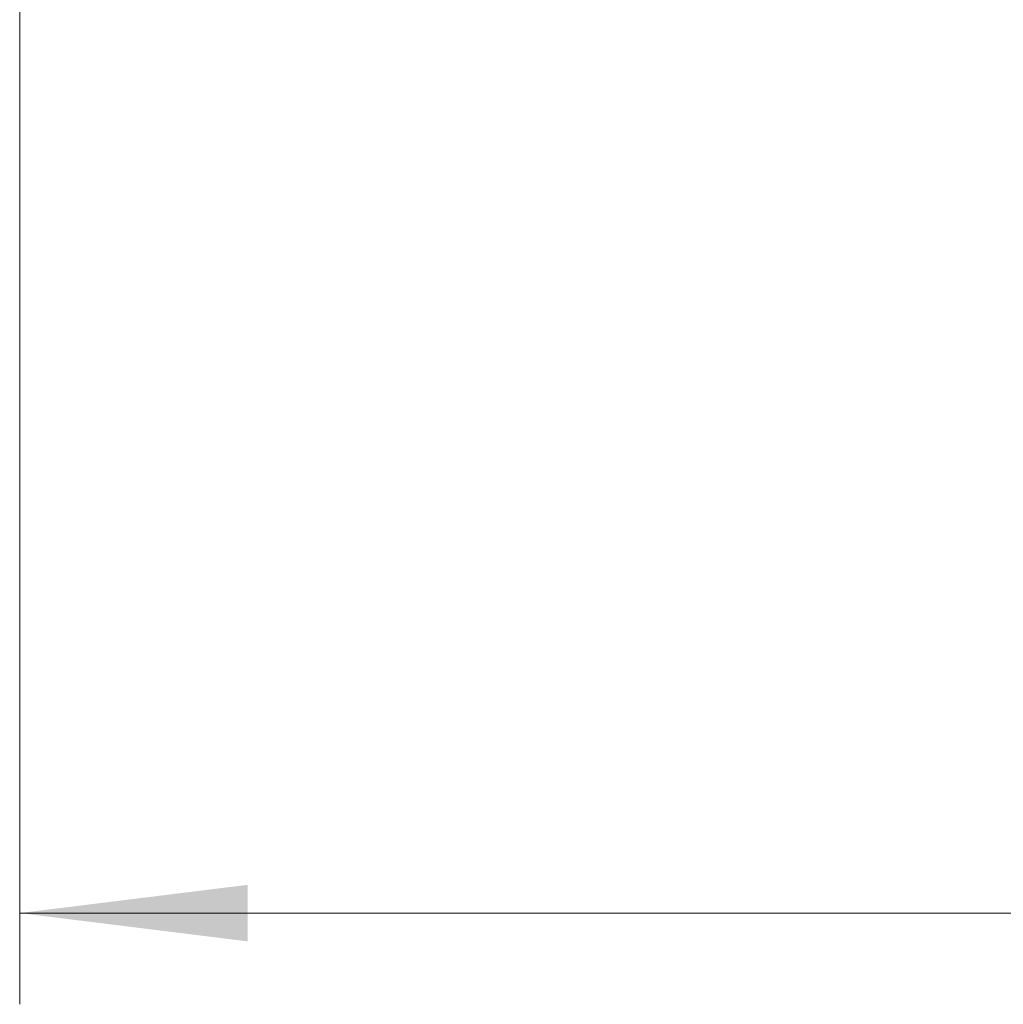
# Model space of a CAD drawing. Header units: millimetres. Extents: x 5 to 597, y 5 to 415.
# Tile 98 of 131: x 289 to 300, y 357 to 368. Entities that reach past the tile are written whole.
import ezdxf

# ---------------------------------------------------------------- set-up
doc = ezdxf.new("R2010")
doc.units = ezdxf.units.MM
doc.styles.add('SLDTEXTSTYLE0', font='ARIAL.TTF', dxfattribs={"width": 0.948})
doc.dimstyles.new('SLDDIMSTYLE1', dxfattribs={"dimtxt": 2.5, "dimasz": 2.5, "dimexe": 0, "dimexo": 0.0625, "dimtad": 1, "dimlfac": 5, "dimrnd": 1e-09, "dimzin": 12, "dimdsep": 46, "dimtxsty": 'SLDTEXTSTYLE0', "dimsah": 1, "dimcen": 0.09, "dimadec": 0, "dimazin": 3, "dimtfac": 1, "dimtofl": 0, "dimtmove": 0, "dimatfit": 3, "dimfxl": 1, "dimfrac": 2, "dimtolj": 1, "dimtzin": 12, "dimarcsym": 0})

# ---------------------------------------------------------------- blocks, each defined once
blk = doc.blocks.new('_D_1')
at = {"color": 7, "linetype": 'Continuous', "lineweight": 0}
for p, q in [((463.49, 375.75), (463.49, 356.951)), ((289.49, 375.54), (289.49, 356.951)), ((289.49, 357.951), (463.49, 357.951))]:
    blk.add_line(p, q, dxfattribs=at)
at = {"color": 7, "linetype": 'Continuous', "lineweight": 18}
for points in [[(289.49, 357.951), (291.99, 357.641), (291.99, 358.261)], [(463.49, 357.951), (460.99, 358.261), (460.99, 357.641)]]:
    blk.add_solid(points, dxfattribs=at)
at = {"color": 7, "linetype": 'Continuous', "lineweight": 18, "insert": (372.883, 361.174), "char_height": 2.5, "attachment_point": 1, "style": 'SLDTEXTSTYLE0'}
blk.add_mtext('870', dxfattribs=at)

msp = doc.modelspace()

# ---------------------------------------------------------------- dimensions: what is measured, and where the dimension line sits
at = {"color": 7, "linetype": 'Continuous', "lineweight": 18}
dim = msp.add_linear_dim(base=(463.4896, 357.9511), p1=(289.4896, 376.5403), p2=(463.4896, 376.7503), dimstyle='SLDDIMSTYLE1', dxfattribs=at)
dim.commit()
dim.dimension.update_dxf_attribs({"geometry": '_D_1', "text_midpoint": (375.7475, 357.9511), "dimtype": 160})

doc.saveas('drawing.dxf')
